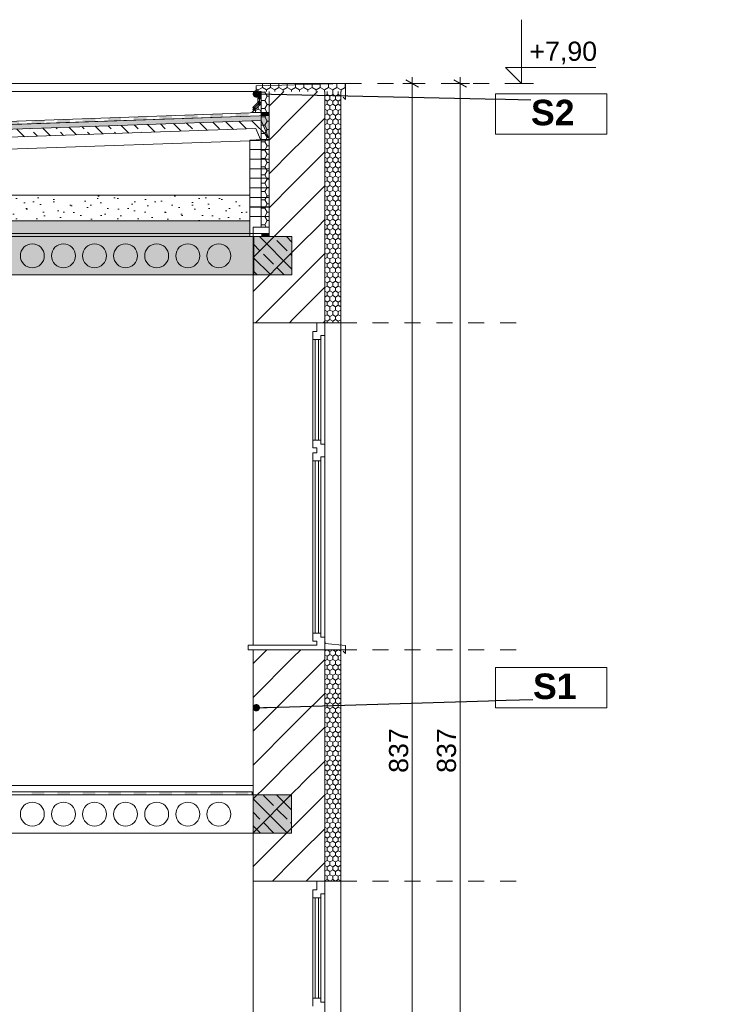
# Model space of a CAD drawing. Header units: centimetres. Extents: x 5703 to 19022, y -2164 to 612.
# Tile 26 of 49: x 15975 to 16421, y -849 to -231. Entities that reach past the tile are written whole.
import ezdxf

# ---------------------------------------------------------------- set-up
doc = ezdxf.new("R2010")
doc.units = ezdxf.units.CM
doc.header["$MEASUREMENT"] = 0
doc.set_wipeout_variables(frame=1)
doc.linetypes.add('Dashed-002', pattern=[20, 10, -10])
for name, color, linetype in [('810-Ogólne', 7, 'Continuous'), ('830-Teksty Etykiety', 7, 'Continuous'), ('____PRZEKRÓJ_KRESKI', 7, 'Continuous'), ('MF_KRESKOWANIE', 7, 'Continuous'), ('MF_OKNA', 7, 'Continuous'), ('MF_SCIANY_KONSTR', 7, 'Continuous'), ('MF_SCIANY_KONSTR istn.', 7, 'Continuous'), ('MF_WIDOK', 7, 'Continuous'), ('MF_WYM_DUŻE', 7, 'Continuous'), ('MF_WYMIAR zagospodarowanie', 7, 'Continuous')]:
    doc.layers.add(name, color=color, linetype=linetype)
doc.styles.add('GENERATED_STYLE_3', font='arial.ttf')
doc.styles.add('GENERATED_STYLE_5', font='arialbd.ttf')
doc.dimstyles.new('GENERATED_STYLE__1', dxfattribs={"dimtxt": 12, "dimasz": 6.08, "dimexe": 0.18, "dimexo": 0.0625, "dimgap": 0.09, "dimtad": 1, "dimdec": 0, "dimzin": 0, "dimdsep": 46, "dimtxsty": 'GENERATED_STYLE_3', "dimblk": 'ARROWHEAD_2', "dimblk1": 'ARROWHEAD_2', "dimblk2": 'ARROWHEAD_2', "dimcen": 0.09, "dimse1": 1, "dimse2": 1, "dimclrd": 7, "dimclre": 7, "dimclrt": 7, "dimadec": 0, "dimazin": 0, "dimtfac": 1, "dimtdec": 4, "dimtmove": 0, "dimatfit": 3, "dimfxl": 1, "dimtolj": 1, "dimtzin": 0, "dimarcsym": 0})
doc.dimstyles.new('GENERATED_STYLE__4', dxfattribs={"dimtxt": 0.18, "dimasz": 9.12, "dimexe": 0.18, "dimexo": 0.0625, "dimgap": 0.09, "dimtad": 0, "dimtih": 1, "dimtoh": 1, "dimdec": 4, "dimzin": 0, "dimdsep": 46, "dimcen": 0.09, "dimadec": 0, "dimazin": 0, "dimtfac": 1, "dimtdec": 4, "dimtmove": 0, "dimatfit": 3, "dimldrblk": 'ARROWHEAD_11', "dimfxl": 1, "dimtolj": 1, "dimtzin": 0, "dimarcsym": 0})
pattern_1 = [(90, (-4821233.9283, -1061.3574), (-3.4641016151, 0), [2, -4]), (90, (-4821235.6604, -1058.3574), (-3.4641016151, 0), [2, -4]), (150, (-4821233.9283, -1059.3574), (1.7320508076, 3), [2, -4]), (150, (-4821237.3924, -1059.3574), (1.7320508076, 3), [2, -4]), (210, (-4821233.9283, -1061.3574), (-1.7320508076, 3), [2, -4]), (210, (-4821237.3924, -1061.3574), (-1.7320508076, 3), [2, -4])]
pattern_2 = [(45, (-4821233.928, -1061.357), (-10.60660172, 10.60660172), [])]
pattern_3 = [(90, (-4821233.9283, -1061.3574), (-5.1961524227, 0), [3, -6]), (90, (-4821236.5264, -1056.8574), (-5.1961524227, 0), [3, -6]), (150, (-4821233.9283, -1058.3574), (2.5980762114, 4.5), [3, -6]), (150, (-4821239.1245, -1058.3574), (2.5980762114, 4.5), [3, -6]), (210, (-4821233.9283, -1061.3574), (-2.5980762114, 4.5), [3, -6]), (210, (-4821239.1245, -1061.3574), (-2.5980762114, 4.5), [3, -6])]
pattern_4 = [(315, (-4821233.928, -1061.357), (8.485281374, 8.485281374), []), (315, (-4821229.686, -1057.115), (8.485281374, 8.485281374), [9, -3])]

# ---------------------------------------------------------------- blocks, each defined once
blk = doc.blocks.new('*D23', base_point=(-4821233.93, -1061.36))
at = {"layer": 'MF_WYM_DUŻE', "color": 7, "linetype": 'Continuous', "lineweight": 13, "transparency": 16777216}
for p, q in [((16256.81, -271.36), (16244.81, -271.36)), ((16250.81, -271.36), (16250.81, -267.45)), ((16250.81, -1108.36), (16250.81, -271.36)), ((16256.81, -1108.36), (16244.81, -1108.36)), ((16250.81, -1112.27), (16250.81, -1108.36))]:
    blk.add_line(p, q, dxfattribs=at)
at = {"layer": 'MF_WYM_DUŻE', "color": 7, "linetype": 'Continuous', "lineweight": 15, "transparency": 16777216}
for p, q in [((16254.81, -273.67), (16246.81, -269.05)), ((16246.81, -1106.05), (16254.81, -1110.67))]:
    blk.add_line(p, q, dxfattribs=at)
at = {"layer": 'MF_WYM_DUŻE', "color": 7, "lineweight": 13, "transparency": 16777216, "insert": (16248.41, -703.52), "char_height": 12, "attachment_point": 7, "rotation": 90, "style": 'GENERATED_STYLE_3'}
blk.add_mtext('\\A1;{\\pql;\\fArial|b0|i0|c238|p38;837}', dxfattribs=at)
blk = doc.blocks.new('ARROWHEAD_2')
at = {"color": 0, "linetype": 'Continuous', "lineweight": 0}
for p, q in [((0, 0), (-1, 0)), ((-0.38, -0.66), (0.38, 0.66))]:
    blk.add_line(p, q, dxfattribs=at)
blk = doc.blocks.new('*D24', base_point=(-4821233.93, -1061.36))
at = {"layer": 'MF_WYM_DUŻE', "color": 7, "linetype": 'Continuous', "lineweight": 13, "transparency": 16777216}
for p, q in [((16226.81, -271.36), (16214.81, -271.36)), ((16220.81, -271.36), (16220.81, -267.45)), ((16220.81, -1108.36), (16220.81, -271.36)), ((16226.81, -1108.36), (16214.81, -1108.36)), ((16220.81, -1112.27), (16220.81, -1108.36))]:
    blk.add_line(p, q, dxfattribs=at)
at = {"layer": 'MF_WYM_DUŻE', "color": 7, "linetype": 'Continuous', "lineweight": 15, "transparency": 16777216}
for p, q in [((16224.81, -273.67), (16216.81, -269.05)), ((16216.81, -1106.05), (16224.81, -1110.67))]:
    blk.add_line(p, q, dxfattribs=at)
at = {"layer": 'MF_WYM_DUŻE', "color": 7, "lineweight": 13, "transparency": 16777216, "insert": (16218.41, -703.52), "char_height": 12, "attachment_point": 7, "rotation": 90, "style": 'GENERATED_STYLE_3'}
blk.add_mtext('\\A1;{\\pql;\\fArial|b0|i0|c238|p38;837}', dxfattribs=at)
blk = doc.blocks.new('*X48', base_point=(-4821233.93, -1061.36))
at = {"layer": '810-Ogólne', "linetype": 'Continuous', "lineweight": 0, "true_color": 0x000000}
for points in [[(15982.1, -367.36), (15990.1, -367.36), (15990.1, -365.36), (15982.1, -365.36)], [(15998.1, -367.36), (16006.1, -367.36), (16006.1, -365.36), (15998.1, -365.36)], [(16014.1, -367.36), (16022.1, -367.36), (16022.1, -365.36), (16014.1, -365.36)], [(16030.1, -367.36), (16038.1, -367.36), (16038.1, -365.36), (16030.1, -365.36)], [(16046.1, -367.36), (16054.1, -367.36), (16054.1, -365.36), (16046.1, -365.36)], [(16062.1, -367.36), (16070.1, -367.36), (16070.1, -365.36), (16062.1, -365.36)], [(16078.1, -367.36), (16086.1, -367.36), (16086.1, -365.36), (16078.1, -365.36)], [(16094.1, -367.36), (16102.1, -367.36), (16102.1, -365.36), (16094.1, -365.36)], [(16110.1, -367.36), (16118.1, -367.36), (16118.1, -365.36), (16110.1, -365.36)], [(16126.1, -365.36), (16126.1, -367.36), (16130.98, -367.36), (16130.98, -365.36)]]:
    blk.add_hatch(color=18, dxfattribs=at).paths.add_polyline_path(points)
blk = doc.blocks.new('*X50', base_point=(-4821233.93, -1061.36))
at = {"layer": '810-Ogólne', "linetype": 'Continuous', "lineweight": 0, "true_color": 0x000000}
for points in [[(16118.1, -289.8), (16110.1, -290.08), (16110.1, -292.08), (16118.1, -291.8)], [(16130.91, -289.35), (16126.1, -289.52), (16126.1, -291.52), (16130.98, -291.35)], [(15942.1, -295.96), (15934.1, -296.24), (15934.1, -298.24), (15942.1, -297.96)], [(15958.1, -295.4), (15950.1, -295.68), (15950.1, -297.68), (15958.1, -297.4)], [(15974.1, -294.84), (15966.1, -295.12), (15966.1, -297.12), (15974.1, -296.84)], [(15990.1, -294.28), (15982.1, -294.56), (15982.1, -296.56), (15990.1, -296.28)], [(16006.1, -293.72), (15998.1, -294), (15998.1, -296), (16006.1, -295.72)], [(16022.1, -293.16), (16014.1, -293.44), (16014.1, -295.44), (16022.1, -295.16)], [(16038.1, -292.6), (16030.1, -292.88), (16030.1, -294.88), (16038.1, -294.6)], [(16046.1, -292.43), (16054.1, -292.43), (16054.1, -292.04), (16046.1, -292.32)], [(16054.1, -292.43), (16046.1, -292.43), (16046.1, -294.32), (16054.1, -294.04)], [(16062.1, -292.43), (16070.1, -292.43), (16070.1, -291.48), (16062.1, -291.76)], [(16070.1, -292.43), (16062.1, -292.43), (16062.1, -293.76), (16070.1, -293.48)], [(16078.1, -292.42), (16086.1, -292.42), (16086.1, -290.92), (16078.1, -291.2)], [(16086.1, -292.42), (16078.1, -292.42), (16078.1, -293.2), (16086.1, -292.92)], [(16094.1, -290.64), (16094.1, -292.42), (16100.38, -292.42), (16102.1, -292.36), (16102.1, -290.36)], [(16094.1, -292.64), (16100.38, -292.42), (16094.1, -292.42)], [(15766.1, -302.12), (15758.1, -302.4), (15758.1, -304.4), (15766.1, -304.12)], [(15782.1, -301.56), (15774.1, -301.84), (15774.1, -303.84), (15782.1, -303.56)], [(15798.1, -301), (15790.1, -301.28), (15790.1, -303.28), (15798.1, -303)], [(15814.1, -300.44), (15806.1, -300.72), (15806.1, -302.72), (15814.1, -302.44)], [(15822.1, -300.43), (15830.1, -300.43), (15830.1, -299.88), (15822.1, -300.16)], [(15830.1, -300.43), (15822.1, -300.43), (15822.1, -302.16), (15830.1, -301.88)], [(15838.1, -300.43), (15846.1, -300.43), (15846.1, -299.32), (15838.1, -299.6)], [(15846.1, -300.43), (15838.1, -300.43), (15838.1, -301.6), (15846.1, -301.32)], [(15854.1, -300.43), (15862.1, -300.43), (15862.1, -298.76), (15854.1, -299.04)], [(15862.1, -300.43), (15854.1, -300.43), (15854.1, -301.04), (15862.1, -300.76)], [(15870.1, -298.48), (15870.1, -300.43), (15871.65, -300.43), (15878.1, -300.2), (15878.1, -298.2)], [(15870.1, -300.48), (15871.65, -300.43), (15870.1, -300.43)], [(15894.1, -297.64), (15886.1, -297.92), (15886.1, -299.92), (15894.1, -299.64)], [(15910.1, -297.08), (15902.1, -297.36), (15902.1, -299.36), (15910.1, -299.08)], [(15926.1, -296.52), (15918.1, -296.8), (15918.1, -298.8), (15926.1, -298.52)], [(15585.69, -308.44), (15582.1, -308.56), (15582.1, -310.56), (15590.1, -310.28), (15590.1, -308.44)], [(15590.1, -308.28), (15585.69, -308.44), (15590.1, -308.44)], [(15598.1, -308.44), (15606.1, -308.44), (15606.1, -307.72), (15598.1, -308)], [(15606.1, -308.44), (15598.1, -308.44), (15598.1, -310), (15606.1, -309.72)], [(15614.1, -308.44), (15622.1, -308.44), (15622.1, -307.16), (15614.1, -307.44)], [(15622.1, -308.44), (15614.1, -308.44), (15614.1, -309.44), (15622.1, -309.16)], [(15630.1, -308.44), (15638.1, -308.44), (15638.1, -306.6), (15630.1, -306.88)], [(15638.1, -308.44), (15630.1, -308.44), (15630.1, -308.88), (15638.1, -308.6)], [(15654.1, -306.04), (15646.1, -306.32), (15646.1, -308.32), (15654.1, -308.04)], [(15670.1, -305.48), (15662.1, -305.76), (15662.1, -307.76), (15670.1, -307.48)], [(15686.1, -304.92), (15678.1, -305.2), (15678.1, -307.2), (15686.1, -306.92)], [(15702.1, -304.36), (15694.1, -304.64), (15694.1, -306.64), (15702.1, -306.36)], [(15718.1, -303.8), (15710.1, -304.08), (15710.1, -306.08), (15718.1, -305.8)], [(15734.1, -303.24), (15726.1, -303.52), (15726.1, -305.52), (15734.1, -305.24)], [(15750.1, -302.68), (15742.1, -302.96), (15742.1, -304.96), (15750.1, -304.68)], [(15406.1, -316.44), (15414.1, -316.44), (15414.1, -314.44), (15406.1, -314.72)], [(15430.1, -313.88), (15422.1, -314.16), (15422.1, -316.16), (15430.1, -315.88)], [(15446.1, -313.32), (15438.1, -313.6), (15438.1, -315.6), (15446.1, -315.32)], [(15462.1, -312.76), (15454.1, -313.04), (15454.1, -315.04), (15462.1, -314.76)], [(15478.1, -312.2), (15470.1, -312.48), (15470.1, -314.48), (15478.1, -314.2)], [(15494.1, -311.64), (15486.1, -311.92), (15486.1, -313.92), (15494.1, -313.64)], [(15510.1, -311.08), (15502.1, -311.36), (15502.1, -313.36), (15510.1, -313.08)], [(15526.1, -310.52), (15518.1, -310.8), (15518.1, -312.8), (15526.1, -312.52)], [(15542.1, -309.96), (15534.1, -310.24), (15534.1, -312.24), (15542.1, -311.96)], [(15558.1, -309.4), (15550.1, -309.68), (15550.1, -311.68), (15558.1, -311.4)], [(15574.1, -308.84), (15566.1, -309.12), (15566.1, -311.12), (15574.1, -310.84)], [(15238.1, -320.6), (15230.1, -320.88), (15230.1, -322.88), (15238.1, -322.6)], [(15254.1, -320.04), (15246.1, -320.32), (15246.1, -322.32), (15254.1, -322.04)], [(15270.1, -319.48), (15262.1, -319.76), (15262.1, -321.76), (15270.1, -321.48)], [(15286.1, -318.92), (15278.1, -319.2), (15278.1, -321.2), (15286.1, -320.92)], [(15302.1, -318.36), (15294.1, -318.64), (15294.1, -320.64), (15302.1, -320.36)], [(15318.1, -317.8), (15310.1, -318.08), (15310.1, -320.08), (15318.1, -319.8)], [(15334.1, -317.24), (15326.1, -317.52), (15326.1, -319.52), (15334.1, -319.24)], [(15350.1, -316.68), (15342.1, -316.96), (15342.1, -318.96), (15350.1, -318.68)], [(15358.1, -316.44), (15366.1, -316.44), (15366.1, -316.12), (15358.1, -316.4)], [(15366.1, -316.44), (15358.1, -316.44), (15358.1, -318.4), (15366.1, -318.12)], [(15374.1, -316.44), (15382.1, -316.44), (15382.1, -315.56), (15374.1, -315.84)], [(15382.1, -316.44), (15374.1, -316.44), (15374.1, -317.84), (15382.1, -317.56)], [(15390.1, -316.44), (15398.1, -316.44), (15398.1, -315), (15390.1, -315.28)], [(15398.1, -316.44), (15390.1, -316.44), (15390.1, -317.28), (15398.1, -317)], [(15414.1, -316.44), (15406.1, -316.44), (15406.1, -316.72), (15414.1, -316.44)], [(15062.1, -326.76), (15054.1, -327.04), (15054.1, -329.04), (15062.1, -328.76)], [(15078.1, -326.2), (15070.1, -326.48), (15070.1, -328.48), (15078.1, -328.2)], [(15094.1, -325.64), (15086.1, -325.92), (15086.1, -327.92), (15094.1, -327.64)], [(15110.1, -325.08), (15102.1, -325.36), (15102.1, -327.36), (15110.1, -327.08)], [(15126.1, -324.52), (15118.1, -324.8), (15118.1, -326.8), (15126.1, -326.52)], [(15134.1, -324.45), (15142.1, -324.45), (15142.1, -323.96), (15134.1, -324.24)], [(15142.1, -324.45), (15134.1, -324.45), (15134.1, -326.24), (15142.1, -325.96)], [(15150.1, -324.45), (15158.1, -324.45), (15158.1, -323.4), (15150.1, -323.68)], [(15158.1, -324.45), (15150.1, -324.45), (15150.1, -325.68), (15158.1, -325.4)], [(15166.1, -324.45), (15174.1, -324.45), (15174.1, -322.84), (15166.1, -323.12)], [(15174.1, -324.45), (15166.1, -324.45), (15166.1, -325.12), (15174.1, -324.84)], [(15182.1, -322.56), (15182.1, -324.45), (15185.44, -324.45), (15190.1, -324.28), (15190.1, -322.28)], [(15182.1, -324.56), (15185.44, -324.45), (15182.1, -324.45)], [(15206.1, -321.72), (15198.1, -322), (15198.1, -324), (15206.1, -323.72)], [(15222.1, -321.16), (15214.1, -321.44), (15214.1, -323.44), (15222.1, -323.16)], [(14998.1, -329), (14990.1, -329.28), (14990.1, -331.28), (14998.1, -331)], [(15014.1, -328.44), (15006.1, -328.72), (15006.1, -330.72), (15014.1, -330.44)], [(15030.1, -327.88), (15022.1, -328.16), (15022.1, -330.16), (15030.1, -329.88)], [(15046.1, -327.32), (15038.1, -327.6), (15038.1, -329.6), (15046.1, -329.32)]]:
    blk.add_hatch(color=18, dxfattribs=at).paths.add_polyline_path(points)
blk = doc.blocks.new('*X54', base_point=(-4821233.93, -1061.36))
at = {"layer": '810-Ogólne', "linetype": 'Continuous', "lineweight": 0, "true_color": 0x000000}
for points in [[(15982.08, -715.36), (15982.08, -716.43), (15990.08, -716.43), (15990.08, -715.36)], [(15998.08, -715.36), (15998.08, -716.43), (16006.08, -716.43), (16006.08, -715.36)], [(16014.08, -715.36), (16014.08, -716.43), (16022.08, -716.43), (16022.08, -715.36)], [(16030.08, -715.36), (16030.08, -716.43), (16038.08, -716.43), (16038.08, -715.36)], [(16046.08, -715.36), (16046.08, -716.43), (16054.08, -716.43), (16054.08, -715.36)], [(16062.08, -715.36), (16062.08, -716.43), (16070.08, -716.43), (16070.08, -715.36)], [(16078.08, -715.36), (16078.08, -716.42), (16086.08, -716.42), (16086.08, -715.36)], [(16094.08, -715.36), (16094.08, -716.42), (16102.08, -716.42), (16102.08, -715.36)], [(16110.08, -715.36), (16110.08, -716.42), (16118.08, -716.42), (16118.08, -715.36)], [(15990.08, -716.43), (15982.08, -716.43), (15982.08, -717.36), (15990.08, -717.36)], [(16006.08, -716.43), (15998.08, -716.43), (15998.08, -717.36), (16006.08, -717.36)], [(16022.08, -716.43), (16014.08, -716.43), (16014.08, -717.36), (16022.08, -717.36)], [(16038.08, -716.43), (16030.08, -716.43), (16030.08, -717.36), (16038.08, -717.36)], [(16054.08, -716.43), (16046.08, -716.43), (16046.08, -717.36), (16054.08, -717.36)], [(16070.08, -716.43), (16062.08, -716.43), (16062.08, -717.36), (16070.08, -717.36)], [(16086.08, -716.42), (16078.08, -716.42), (16078.08, -717.36), (16086.08, -717.36)], [(16102.08, -716.42), (16094.08, -716.42), (16094.08, -717.36), (16102.08, -717.36)], [(16118.08, -716.42), (16110.08, -716.42), (16110.08, -717.36), (16118.08, -717.36)]]:
    blk.add_hatch(color=18, dxfattribs=at).paths.add_polyline_path(points)
blk = doc.blocks.new('*X63', base_point=(-4821233.93, -1061.36))
at = {"layer": '810-Ogólne', "linetype": 'Continuous', "lineweight": 13}
for points in [[(16124.98, -276.36), (16124.98, -276.36), (16124.98, -281.18), (16124.98, -281.18)], [(16124.98, -276.36), (16124.98, -281.18), (16125.98, -281.18), (16125.98, -276.36)]]:
    blk.add_hatch(color=5, dxfattribs=at).paths.add_polyline_path(points)
blk = doc.blocks.new('*X64', base_point=(-4821233.93, -1061.36))
at = {"layer": '810-Ogólne', "linetype": 'Continuous', "lineweight": 13}
for points in [[(16120.88, -287.67), (16120.88, -287.68), (16122.19, -286.36), (16122.19, -286.36)], [(16122.19, -286.36), (16120.88, -287.68), (16121.54, -288.34), (16122.84, -287.01)]]:
    blk.add_hatch(color=5, dxfattribs=at).paths.add_polyline_path(points)
blk = doc.blocks.new('*X65', base_point=(-4821233.93, -1061.36))
at = {"layer": '810-Ogólne', "linetype": 'Continuous', "lineweight": 13}
for points in [[(16123.98, -277.64), (16123.98, -277.64), (16123.98, -281.18), (16123.98, -281.18)], [(16123.98, -277.64), (16123.98, -281.18), (16124.98, -281.18), (16124.98, -277.64)]]:
    blk.add_hatch(color=5, dxfattribs=at).paths.add_polyline_path(points)
blk = doc.blocks.new('*X66', base_point=(-4821233.93, -1061.36))
at = {"layer": '810-Ogólne', "linetype": 'Continuous', "lineweight": 13}
for points in [[(16120.85, -286.38), (16120.86, -286.38), (16121.55, -285.71), (16121.54, -285.7)], [(16121.55, -285.71), (16120.86, -286.38), (16121.51, -287.04), (16122.19, -286.36)]]:
    blk.add_hatch(color=5, dxfattribs=at).paths.add_polyline_path(points)
blk = doc.blocks.new('ARROWHEAD_11')
at = {"color": 0, "linetype": 'Continuous', "lineweight": 0}
blk.add_line((0, 0), (-1, 0), dxfattribs=at)
at = {"color": 0, "linetype": 'Continuous', "lineweight": 0, "const_width": 0.25, "flags": 128}
blk.add_lwpolyline([(-0.125, 0, 1), (0.125, 0, 1)], format="xyb", close=True, dxfattribs=at)

msp = doc.modelspace()

# ---------------------------------------------------------------- hatches: boundary and pattern name
at = {"layer": '810-Ogólne', "linetype": 'Continuous', "lineweight": 13}
h = msp.add_hatch(dxfattribs=at)
h.set_pattern_fill('CUT_STONE_0002', color=5, style=0, pattern_type=2)
h.set_pattern_definition([(45, (-4821233.928, -1041.357), (-6.36396103, 6.36396103), [0, -6, 0, -9]), (110, (-4821213.928, -1041.357), (8.457233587, 3.07818129), [0, -4.4, 0, -7.6])])
h.paths.add_polyline_path([(15791.45, -341.36), (15791.45, -357.36), (16118.98, -357.36), (16118.98, -341.36)])
at = {"layer": '____PRZEKRÓJ_KRESKI', "linetype": 'Continuous', "lineweight": 13}
h = msp.add_hatch(dxfattribs=at)
h.set_pattern_fill('HEXAGONAL_0002', color=5, style=0, pattern_type=2)
h.set_pattern_definition(pattern_3)
h.paths.add_polyline_path([(16178.98, -276.36), (16178.98, -271.36), (16122.98, -271.36), (16122.98, -276.36)])
h = msp.add_hatch(dxfattribs=at)
h.set_pattern_fill('HEXAGONAL_0002', color=5, style=0, pattern_type=2)
h.set_pattern_definition([(1e-14, (-5564261.6196, -1061.3574), (0, 5.1961524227), [3, -6]), (1e-14, (-5564257.1196, -1058.7594), (0, 5.1961524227), [3, -6]), (60, (-5564258.6196, -1061.3574), (-4.5, 2.5980762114), [3, -6]), (60, (-5564258.6196, -1056.1613), (-4.5, 2.5980762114), [3, -6]), (120, (-5564261.6196, -1061.3574), (4.5, 2.5980762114), [3, -6]), (120, (-5564261.6196, -1056.1613), (4.5, 2.5980762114), [3, -6])])
h.paths.add_polyline_path([(16125.98, -276.36), (16125.98, -361.36), (16130.98, -361.36), (16130.98, -276.36)])
h = msp.add_hatch(dxfattribs=at)
h.set_pattern_fill('BLOCZKI_CERAMICZNE_0002', style=0, pattern_type=2)
h.set_pattern_definition(pattern_2)
h.paths.add_polyline_path([(16130.98, -361.36), (16145.98, -361.36), (16145.98, -276.36), (16130.98, -276.36)])
h = msp.add_hatch(dxfattribs=at)
h.set_pattern_fill('BLOCZKI_CERAMICZNE_0002', style=0, pattern_type=2)
h.set_pattern_definition(pattern_2)
h.paths.add_polyline_path([(16145.98, -361.36), (16150.98, -361.36), (16150.98, -276.36), (16145.98, -276.36)])
h = msp.add_hatch(dxfattribs=at)
h.set_pattern_fill('BLOCZKI_CERAMICZNE_0002', style=0, pattern_type=2)
h.set_pattern_definition(pattern_2)
h.paths.add_polyline_path([(16150.98, -361.36), (16165.98, -361.36), (16165.98, -276.36), (16150.98, -276.36)])
h = msp.add_hatch(dxfattribs=at)
h.set_pattern_fill('STYROPIAN_0002', style=0, pattern_type=2)
h.set_pattern_definition(pattern_1)
h.paths.add_polyline_path([(16165.98, -361.36), (16175.98, -361.36), (16175.98, -276.36), (16165.98, -276.36)])
h = msp.add_hatch(dxfattribs=at)
h.set_pattern_fill('BLOCZKI_CERAMICZNE_0002', style=0, pattern_type=2)
h.set_pattern_definition(pattern_2)
h.paths.add_polyline_path([(16120.98, -361.36), (16120.98, -421.36), (16145.98, -421.36), (16145.98, -361.36)])
h = msp.add_hatch(dxfattribs=at)
h.set_pattern_fill('BLOCZKI_CERAMICZNE_0002', style=0, pattern_type=2)
h.set_pattern_definition(pattern_2)
h.paths.add_polyline_path([(16145.98, -421.36), (16150.98, -421.36), (16150.98, -361.36), (16145.98, -361.36)])
h = msp.add_hatch(dxfattribs=at)
h.set_pattern_fill('BLOCZKI_CERAMICZNE_0002', style=0, pattern_type=2)
h.set_pattern_definition(pattern_2)
h.paths.add_polyline_path([(16150.98, -421.36), (16165.98, -421.36), (16165.98, -361.36), (16150.98, -361.36)])
h = msp.add_hatch(dxfattribs=at)
h.set_pattern_fill('STYROPIAN_0002', style=0, pattern_type=2)
h.set_pattern_definition(pattern_1)
h.paths.add_polyline_path([(16165.98, -421.36), (16175.98, -421.36), (16175.98, -361.36), (16165.98, -361.36)])
h = msp.add_hatch(dxfattribs=at)
h.set_pattern_fill('BLOCZKI_CERAMICZNE_0002', style=0, pattern_type=2)
h.set_pattern_definition(pattern_2)
h.paths.add_polyline_path([(16120.98, -711.36), (16145.98, -711.36), (16145.98, -626.36), (16120.98, -626.36)])
h = msp.add_hatch(dxfattribs=at)
h.set_pattern_fill('BLOCZKI_CERAMICZNE_0002', style=0, pattern_type=2)
h.set_pattern_definition(pattern_2)
h.paths.add_polyline_path([(16145.98, -711.36), (16150.98, -711.36), (16150.98, -626.36), (16145.98, -626.36)])
h = msp.add_hatch(dxfattribs=at)
h.set_pattern_fill('BLOCZKI_CERAMICZNE_0002', style=0, pattern_type=2)
h.set_pattern_definition(pattern_2)
h.paths.add_polyline_path([(16150.98, -711.36), (16165.98, -711.36), (16165.98, -626.36), (16150.98, -626.36)])
h = msp.add_hatch(dxfattribs=at)
h.set_pattern_fill('STYROPIAN_0002', style=0, pattern_type=2)
h.set_pattern_definition(pattern_1)
h.paths.add_polyline_path([(16165.98, -711.36), (16175.98, -711.36), (16175.98, -626.36), (16165.98, -626.36)])
h = msp.add_hatch(dxfattribs=at)
h.set_pattern_fill('BLOCZKI_CERAMICZNE_0002', style=0, pattern_type=2)
h.set_pattern_definition(pattern_2)
h.paths.add_polyline_path([(16120.98, -711.36), (16120.98, -771.36), (16145.98, -771.36), (16145.98, -711.36)])
h = msp.add_hatch(dxfattribs=at)
h.set_pattern_fill('BLOCZKI_CERAMICZNE_0002', style=0, pattern_type=2)
h.set_pattern_definition(pattern_2)
h.paths.add_polyline_path([(16145.98, -771.36), (16150.98, -771.36), (16150.98, -711.36), (16145.98, -711.36)])
h = msp.add_hatch(dxfattribs=at)
h.set_pattern_fill('BLOCZKI_CERAMICZNE_0002', style=0, pattern_type=2)
h.set_pattern_definition(pattern_2)
h.paths.add_polyline_path([(16150.98, -771.36), (16165.98, -771.36), (16165.98, -711.36), (16150.98, -711.36)])
h = msp.add_hatch(dxfattribs=at)
h.set_pattern_fill('STYROPIAN_0002', style=0, pattern_type=2)
h.set_pattern_definition(pattern_1)
h.paths.add_polyline_path([(16165.98, -771.36), (16175.98, -771.36), (16175.98, -711.36), (16165.98, -711.36)])
at = {"layer": 'MF_KRESKOWANIE', "linetype": 'Continuous', "lineweight": 13}
h = msp.add_hatch(dxfattribs=at)
h.set_pattern_fill('BETON_0002', style=0, pattern_type=2)
h.set_pattern_definition([(45, (-4821233.928, -1061.357), (-7.071067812, 7.071067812), [7.5, -2.5]), (45, (-4821233.928, -1054.286), (-7.071067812, 7.071067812), [7.5, -2.5])])
h.paths.add_polyline_path([(16130.98, -306.36), (16130.98, -291.35), (14984.76, -331.46), (14984.53, -346.48), (14998.1, -346.01), (15001.88, -333.87), (15437.97, -318.6), (15443.96, -330.4), (15449.11, -318.21), (15780.35, -306.62), (15785.35, -318.45), (15790.5, -306.27), (16125.98, -294.52)])
h = msp.add_hatch(dxfattribs=at)
h.set_pattern_fill('BETON_ZBROJONY_0002', style=0, pattern_type=2)
h.set_pattern_definition(pattern_4)
h.paths.add_polyline_path([(16130.97, -306.36), (16125.97, -294.53), (15790.5, -306.27), (15785.35, -318.45), (15790.86, -318.26), (15793.86, -311.15), (16122.71, -299.64), (16125.63, -306.55)])
h = msp.add_hatch(dxfattribs=at)
h.set_pattern_fill('PLANK_FLOOR_PIONOWO_0002', style=0, pattern_type=2)
h.set_pattern_definition([(90, (-4821233.928, -1061.357), (-25, 0), [])])
h.paths.add_polyline_path([(16130.98, -367.36), (16118.98, -367.36), (16118.98, -306.78), (16130.98, -306.36)])
h = msp.add_hatch(dxfattribs=at)
h.set_pattern_fill('HEXAGONAL_0002', style=0, pattern_type=2)
h.set_pattern_definition(pattern_3)
h.paths.add_polyline_path([(15791.45, -367.36), (15791.45, -357.36), (16118.98, -357.36), (16118.98, -367.36)])
at = {"layer": 'MF_KRESKOWANIE', "linetype": 'Continuous', "lineweight": 0, "true_color": 0x000000}
msp.add_hatch(color=18, dxfattribs=at).paths.add_polyline_path([(14351.98, -367.36), (16120.98, -367.36), (16120.98, -391.36), (14351.98, -391.36)])
at = {"layer": 'MF_KRESKOWANIE', "linetype": 'Continuous', "lineweight": 13}
h = msp.add_hatch(dxfattribs=at)
h.set_pattern_fill('BETON_ZBROJONY_0002', style=0, pattern_type=2)
h.set_pattern_definition(pattern_4)
h.paths.add_polyline_path([(16145.35, -367.36), (16120.98, -367.36), (16120.98, -391.36), (16145.35, -391.36)])
at = {"layer": 'MF_KRESKOWANIE', "linetype": 'Continuous', "lineweight": 5, "true_color": 0xbcbcbc}
for points in [[(16145.35, -391.36), (16121.35, -391.36), (16121.35, -367.36), (16145.35, -367.36)], [(16144.98, -741.36), (16120.98, -741.36), (16120.98, -717.36), (16144.98, -717.36)]]:
    msp.add_hatch(color=9, dxfattribs=at).paths.add_polyline_path(points)
at = {"layer": 'MF_KRESKOWANIE', "linetype": 'Continuous', "lineweight": 13}
h = msp.add_hatch(dxfattribs=at)
h.set_pattern_fill('BETON_ZBROJONY_0002', style=0, pattern_type=2)
h.set_pattern_definition(pattern_4)
h.paths.add_polyline_path([(16144.98, -717.36), (16120.98, -717.36), (16120.98, -741.36), (16144.98, -741.36)])
at = {"layer": 'MF_WYMIAR zagospodarowanie', "linetype": 'Continuous', "lineweight": 13}
h = msp.add_hatch(dxfattribs=at)
h.set_pattern_fill('STYROPIAN_0002', color=5, style=0, pattern_type=2)
h.set_pattern_definition(pattern_1)
h.paths.add_polyline_path([(16120.27, -289.64), (16125.98, -289.53), (16125.98, -283.82)])

# ---------------------------------------------------------------- linework, layer by layer
at = {"layer": '810-Ogólne', "color": 5, "linetype": 'Continuous', "lineweight": 13}
for p, q in [((16123.98, -277.64), (16124.98, -277.64)), ((16123.98, -283.43), (16123.98, -277.64)), ((16124.98, -276.36), (16125.98, -276.36)), ((16124.98, -284.78), (16124.98, -276.36)), ((16124.98, -277.64), (16124.98, -283.43)), ((16125.98, -276.36), (16125.98, -284.78)), ((16120.85, -286.38), (16124.77, -282.52)), ((16120.88, -287.67), (16125.39, -283.15)), ((16125.35, -283.19), (16121.51, -287.04)), ((16125.98, -283.82), (16121.54, -288.34)), ((16124.98, -283.43), (16123.98, -283.43)), ((16124.77, -282.52), (16125.35, -283.19)), ((16125.39, -283.15), (16125.98, -283.82)), ((16121.51, -287.04), (16120.85, -286.38)), ((16121.54, -288.34), (16120.88, -287.67)), ((16125.98, -284.78), (16124.98, -284.78))]:
    msp.add_line(p, q, dxfattribs=at)
at = {"layer": '810-Ogólne', "color": 7, "linetype": 'Continuous', "lineweight": 13}
for p, q in [((14984.76, -329.47), (16130.91, -289.35)), ((16130.91, -289.35), (16130.98, -291.35)), ((16130.98, -291.35), (14984.83, -331.47)), ((16130.98, -365.36), (14341.98, -365.36)), ((14341.98, -367.36), (16130.98, -367.36)), ((16130.98, -367.36), (16130.98, -365.36)), ((16120.42, -715.36), (14351.98, -715.36)), ((16120.42, -717.36), (16120.42, -715.36)), ((14351.98, -717.36), (16120.42, -717.36))]:
    msp.add_line(p, q, dxfattribs=at)
at = {"layer": '810-Ogólne', "color": 5, "linetype": 'Continuous', "lineweight": 13, "flags": 128}
msp.add_lwpolyline([(15791.45, -341.36), (15791.45, -357.36), (16118.98, -357.36), (16118.98, -341.36)], close=True, dxfattribs=at)
at = {"layer": '____PRZEKRÓJ_KRESKI', "color": 7, "linetype": 'Continuous', "lineweight": 13}
for p, q in [((15822.98, -271.36), (16122.98, -271.36)), ((16122.98, -271.36), (16178.98, -271.36)), ((16178.98, -276.36), (16178.98, -271.36)), ((15822.98, -276.36), (16122.98, -276.36)), ((16125.98, -361.36), (16125.98, -276.36)), ((16130.98, -361.36), (16130.98, -276.36)), ((16130.98, -361.36), (16130.98, -276.36)), ((16165.98, -361.36), (16165.98, -276.36)), ((16165.98, -361.36), (16165.98, -276.36)), ((16175.98, -361.36), (16175.98, -276.36)), ((16120.98, -421.36), (16120.98, -361.36)), ((16120.98, -361.36), (16130.98, -361.36)), ((16165.98, -421.36), (16165.98, -361.36)), ((16165.98, -421.36), (16165.98, -361.36)), ((16175.98, -421.36), (16175.98, -361.36)), ((16120.98, -421.36), (16145.98, -421.36)), ((16120.98, -623.36), (16120.98, -421.36)), ((16145.98, -421.36), (16150.98, -421.36)), ((16150.98, -421.36), (16165.98, -421.36)), ((16160.98, -421.36), (16165.98, -421.36)), ((16160.98, -426.86), (16160.98, -421.36)), ((16165.98, -421.36), (16175.98, -421.36)), ((16165.98, -429.36), (16165.98, -421.36)), ((16175.98, -421.36), (16175.98, -626.36)), ((16158.48, -426.86), (16160.98, -426.86)), ((16158.48, -431.86), (16158.48, -426.86)), ((16158.48, -431.86), (16158.48, -485.92)), ((16158.48, -431.86), (16163.48, -431.86)), ((16159.98, -494.86), (16159.98, -431.86)), ((16161.98, -431.86), (16161.98, -494.86)), ((16163.48, -429.36), (16165.98, -429.36)), ((16163.48, -431.86), (16163.48, -429.36)), ((16163.48, -431.86), (16163.48, -485.92)), ((16165.98, -429.36), (16165.98, -497.36)), ((16158.48, -489.44), (16158.48, -485.92)), ((16163.48, -489.44), (16163.48, -485.92)), ((16158.48, -489.44), (16158.48, -494.86)), ((16163.48, -489.44), (16163.48, -494.86)), ((16158.48, -494.86), (16163.48, -494.86)), ((16158.48, -499.86), (16158.48, -494.86)), ((16158.48, -499.86), (16160.98, -499.86)), ((16160.98, -502.86), (16160.98, -499.86)), ((16163.48, -497.36), (16163.48, -494.86)), ((16163.48, -497.36), (16165.98, -497.36)), ((16165.98, -505.36), (16165.98, -497.36)), ((16158.48, -502.86), (16160.98, -502.86)), ((16158.48, -507.86), (16158.48, -502.86)), ((16163.48, -505.36), (16165.98, -505.36)), ((16163.48, -507.86), (16163.48, -505.36)), ((16165.98, -505.36), (16165.98, -618.36)), ((16158.48, -507.86), (16158.48, -601.79)), ((16158.48, -507.86), (16163.48, -507.86)), ((16159.98, -615.86), (16159.98, -507.86)), ((16161.98, -507.86), (16161.98, -615.86)), ((16163.48, -507.86), (16163.48, -601.79)), ((16158.48, -609.06), (16158.48, -601.79)), ((16163.48, -609.06), (16163.48, -601.79)), ((16158.48, -609.06), (16158.48, -615.86)), ((16163.48, -609.06), (16163.48, -615.86)), ((16158.48, -615.86), (16163.48, -615.86)), ((16158.48, -620.86), (16158.48, -615.86)), ((16163.48, -618.36), (16163.48, -615.86)), ((16117.98, -623.36), (16160.98, -623.36)), ((16117.98, -626.36), (16117.98, -623.36)), ((16158.48, -620.86), (16160.98, -620.86)), ((16160.98, -623.36), (16160.98, -620.86)), ((16163.48, -618.36), (16165.98, -618.36)), ((16165.98, -626.36), (16165.98, -618.36)), ((16166.08, -621.36), (16166.08, -622.36)), ((16166.08, -622.36), (16178.98, -623.66)), ((16117.98, -626.36), (16160.98, -626.36)), ((16120.98, -626.36), (16145.98, -626.36)), ((16120.98, -711.36), (16120.98, -626.36)), ((16145.98, -626.36), (16150.98, -626.36)), ((16150.98, -626.36), (16165.98, -626.36)), ((16160.98, -626.36), (16165.98, -626.36)), ((16165.98, -626.36), (16175.98, -626.36)), ((16165.98, -711.36), (16165.98, -626.36)), ((16165.98, -711.36), (16165.98, -626.36)), ((16175.98, -711.36), (16175.98, -626.36)), ((16178.98, -628.66), (16177.48, -627.16)), ((16178.98, -623.66), (16178.98, -628.66)), ((16120.98, -771.36), (16120.98, -711.36)), ((16165.98, -771.36), (16165.98, -711.36)), ((16165.98, -771.36), (16165.98, -711.36)), ((16175.98, -771.36), (16175.98, -711.36)), ((16120.98, -771.36), (16145.98, -771.36)), ((16120.98, -973.36), (16120.98, -771.36)), ((16145.98, -771.36), (16150.98, -771.36)), ((16150.98, -771.36), (16165.98, -771.36)), ((16160.98, -771.36), (16165.98, -771.36)), ((16160.98, -776.86), (16160.98, -771.36)), ((16165.98, -771.36), (16175.98, -771.36)), ((16165.98, -779.36), (16165.98, -771.36)), ((16175.98, -771.36), (16175.98, -976.36)), ((16158.48, -776.86), (16160.98, -776.86)), ((16158.48, -781.86), (16158.48, -776.86)), ((16158.48, -781.86), (16158.48, -835.92)), ((16158.48, -781.86), (16163.48, -781.86)), ((16159.98, -844.86), (16159.98, -781.86)), ((16161.98, -781.86), (16161.98, -844.86)), ((16163.48, -781.86), (16163.48, -779.36)), ((16163.48, -779.36), (16165.98, -779.36)), ((16163.48, -781.86), (16163.48, -835.92)), ((16165.98, -779.36), (16165.98, -847.36)), ((16158.48, -839.44), (16158.48, -835.92)), ((16158.48, -839.44), (16158.48, -844.86)), ((16163.48, -839.44), (16163.48, -835.92)), ((16163.48, -839.44), (16163.48, -844.86)), ((16158.48, -844.86), (16163.48, -844.86)), ((16158.48, -849.86), (16158.48, -844.86)), ((16163.48, -847.36), (16163.48, -844.86)), ((16163.48, -847.36), (16165.98, -847.36)), ((16165.98, -855.36), (16165.98, -847.36))]:
    msp.add_line(p, q, dxfattribs=at)
at = {"layer": '____PRZEKRÓJ_KRESKI', "color": 7, "linetype": 'Dashed-002', "lineweight": 13}
for p, q in [((16178.98, -271.36), (16289.34, -271.36)), ((16175.98, -421.36), (16289.34, -421.36)), ((16175.98, -626.36), (16289.34, -626.36)), ((16175.98, -771.36), (16289.34, -771.36))]:
    msp.add_line(p, q, dxfattribs=at)
at = {"layer": '____PRZEKRÓJ_KRESKI', "color": 251, "linetype": 'Continuous', "lineweight": 13, "true_color": 0x6a6a6a}
for p, q in [((16120.98, -391.36), (16120.98, -361.36)), ((16120.98, -741.36), (16120.98, -711.36))]:
    msp.add_line(p, q, dxfattribs=at)
at = {"layer": '____PRZEKRÓJ_KRESKI', "color": 5, "linetype": 'Continuous', "lineweight": 13}
msp.add_line((16125.98, -361.36), (16130.98, -361.36), dxfattribs=at)
at = {"layer": 'MF_KRESKOWANIE', "color": 7, "linetype": 'Continuous', "lineweight": 13, "flags": 128}
for points in [[(16130.98, -306.36), (16130.98, -291.35), (14984.76, -331.46), (14984.53, -346.48), (14998.1, -346.01), (15001.88, -333.87), (15437.97, -318.6), (15443.96, -330.4), (15449.11, -318.21), (15780.35, -306.62), (15785.35, -318.45), (15790.5, -306.27), (16125.98, -294.52)], [(16130.97, -306.36), (16125.97, -294.53), (15790.5, -306.27), (15785.35, -318.45), (15790.86, -318.26), (15793.86, -311.15), (16122.71, -299.64), (16125.63, -306.55)], [(16130.98, -367.36), (16118.98, -367.36), (16118.98, -306.78), (16130.98, -306.36)], [(15791.45, -367.36), (15791.45, -357.36), (16118.98, -357.36), (16118.98, -367.36)], [(14351.98, -367.36), (16120.98, -367.36), (16120.98, -391.36), (14351.98, -391.36)], [(16145.35, -367.36), (16120.98, -367.36), (16120.98, -391.36), (16145.35, -391.36)], [(16145.35, -391.36), (16121.35, -391.36), (16121.35, -367.36), (16145.35, -367.36)], [(14351.98, -711.36), (16120.98, -711.36), (16120.98, -741.36), (14351.98, -741.36)], [(16144.98, -741.36), (16120.98, -741.36), (16120.98, -717.36), (16144.98, -717.36)], [(16144.98, -717.36), (16120.98, -717.36), (16120.98, -741.36), (16144.98, -741.36)]]:
    msp.add_lwpolyline(points, close=True, dxfattribs=at)
at = {"layer": 'MF_OKNA', "color": 7, "linetype": 'Continuous', "lineweight": 13}
for p, q in [((15008.53, -345.64), (16130.98, -306.78)), ((16130.98, -315.64), (16130.98, -353.76))]:
    msp.add_line(p, q, dxfattribs=at)
at = {"layer": 'MF_SCIANY_KONSTR', "color": 7, "linetype": 'Continuous', "lineweight": 13}
msp.add_line((14351.98, -367.36), (16120.98, -367.36), dxfattribs=at)
at = {"layer": 'MF_SCIANY_KONSTR', "color": 251, "linetype": 'Continuous', "lineweight": 13, "true_color": 0x6a6a6a}
msp.add_line((14351.42, -717.36), (16121.35, -717.36), dxfattribs=at)
at = {"layer": 'MF_SCIANY_KONSTR istn.', "color": 5, "linetype": 'Continuous', "lineweight": 15}
for p, q in [((16178.98, -271.36), (16122.98, -272.89)), ((16178.98, -271.36), (16178.98, -281.36)), ((16122.98, -272.89), (16122.98, -277.89)), ((16122.98, -277.89), (16124.39, -276.48)), ((16178.98, -281.36), (16177.56, -279.94))]:
    msp.add_line(p, q, dxfattribs=at)
at = {"layer": 'MF_WIDOK', "color": 7, "linetype": 'Continuous', "lineweight": 13}
for p, q in [((16130.98, -306.78), (16118.98, -306.78)), ((16130.98, -312.78), (16118.98, -312.78)), ((16130.98, -318.78), (16118.98, -318.78)), ((16130.98, -324.78), (16118.98, -324.78)), ((16130.98, -330.78), (16118.98, -330.78)), ((16130.98, -336.78), (16118.98, -336.78)), ((16130.98, -342.78), (16118.98, -342.78)), ((16130.98, -348.78), (16118.98, -348.78)), ((16131.05, -348.77), (16119.05, -348.77)), ((16131.12, -354.77), (16119.12, -354.77))]:
    msp.add_line(p, q, dxfattribs=at)
for centre in [(15982.48, -379.36), (16001.98, -379.36), (16021.48, -379.36), (16040.98, -379.36), (16060.48, -379.36), (16079.98, -379.36), (16099.48, -379.36)]:
    msp.add_circle(centre, 7.5, dxfattribs=at)
at = {"layer": 'MF_WIDOK', "color": 251, "linetype": 'Continuous', "lineweight": 13, "true_color": 0x6a6a6a}
for centre in [(15982.48, -729.36), (16001.98, -729.36), (16021.48, -729.36), (16040.98, -729.36), (16060.48, -729.36), (16079.98, -729.36), (16099.48, -729.36)]:
    msp.add_circle(centre, 7.5, dxfattribs=at)
at = {"layer": 'MF_WYM_DUŻE', "color": 7, "linetype": 'Continuous', "lineweight": 13}
for p, q in [((16289.34, -271.36), (16289.34, -231.36)), ((16289.34, -271.36), (16279.34, -261.36)), ((16279.34, -261.36), (16289.34, -261.36)), ((16289.34, -261.36), (16335.92, -261.36)), ((16289.34, -271.36), (16281.84, -271.36)), ((16289.34, -271.36), (16296.84, -271.36))]:
    msp.add_line(p, q, dxfattribs=at)
at = {"layer": 'MF_WYMIAR zagospodarowanie', "color": 5, "linetype": 'Continuous', "lineweight": 13, "flags": 128}
msp.add_lwpolyline([(16120.27, -289.64), (16125.98, -289.53), (16125.98, -283.82)], close=True, dxfattribs=at)

# ---------------------------------------------------------------- block references
at = {"layer": '810-Ogólne', "color": 5, "linetype": 'Continuous', "lineweight": 13}
for name in ['*X65', '*X63', '*X66', '*X64']:
    msp.add_blockref(name, (-4821233.93, -1061.36), dxfattribs=at)
at = {"layer": '810-Ogólne', "color": 7, "linetype": 'Continuous', "lineweight": 13}
for name in ['*X50', '*X48', '*X54']:
    msp.add_blockref(name, (-4821233.93, -1061.36), dxfattribs=at)

# ---------------------------------------------------------------- texts
at = {"layer": 'MF_WYM_DUŻE', "color": 7, "lineweight": 13, "insert": (16294.34, -259.36), "char_height": 12, "attachment_point": 7, "style": 'GENERATED_STYLE_3'}
msp.add_mtext('\\A1;{\\pql;\\fArial|b0|i0|c238|p38;+7,90}', dxfattribs=at)

# ---------------------------------------------------------------- dimensions: what is measured, and where the dimension line sits
at = {"layer": 'MF_WYM_DUŻE', "color": 7, "linetype": 'Continuous', "lineweight": 13}
for base, picture, middle in [((16250.81, -271.36), '*D23', (16242.41, -689.79)), ((16220.81, -271.36), '*D24', (16212.41, -689.79))]:
    dim = msp.add_linear_dim(base=base, p1=(16420.98, -1108.36), p2=(14293.98, -271.36), angle=90, dimstyle='GENERATED_STYLE__1', dxfattribs=at)
    dim.commit()
    dim.dimension.update_dxf_attribs({"geometry": picture, "text_midpoint": middle, "dimtype": 160, "text_rotation": 90})

# ---------------------------------------------------------------- next in the draw order: wipeouts: each hides what was drawn before it
at = {"color": 7, "linetype": 'Continuous', "lineweight": 13, "ltscale": 65242.275175}
msp.add_wipeout([(16272.98, -277.89), (16342.98, -277.89), (16342.98, -303.04), (16272.98, -303.04)], dxfattribs=at).dxf.layer = '830-Teksty Etykiety'
at = {"color": 7, "linetype": 'Continuous', "lineweight": 13, "ltscale": 65283.740106}
msp.add_wipeout([(16272.98, -637.53), (16342.98, -637.53), (16342.98, -662.68), (16272.98, -662.68)], dxfattribs=at).dxf.layer = '830-Teksty Etykiety'

# ---------------------------------------------------------------- next in the draw order: linework, layer by layer
at = {"layer": '830-Teksty Etykiety', "color": 7, "linetype": 'Continuous', "lineweight": 13, "flags": 128}
for points in [[(16272.98, -277.89), (16342.98, -277.89), (16342.98, -303.04), (16272.98, -303.04)], [(16272.98, -637.53), (16342.98, -637.53), (16342.98, -662.68), (16272.98, -662.68)]]:
    msp.add_lwpolyline(points, close=True, dxfattribs=at)

# ---------------------------------------------------------------- next in the draw order: texts
at = {"layer": '830-Teksty Etykiety', "color": 7, "linetype": 'Continuous', "lineweight": 13, "char_height": 16, "style": 'GENERATED_STYLE_5'}
for s, insert, attachment_point in [('\\A1;{\\pql;\\fArial|b1|i0|c238|p38;S2}', (16295.28, -281.55), 1), ('\\A1;{\\pql;\\fArial|b1|i0|c238|p38;S1}', (16296.54, -657.46), 7)]:
    msp.add_mtext(s, dxfattribs=dict(at, insert=insert, attachment_point=attachment_point))

# ---------------------------------------------------------------- next in the draw order: leaders
at = {"layer": '830-Teksty Etykiety', "color": 7, "linetype": 'Continuous', "lineweight": 13, "annotation_type": 0, "has_hookline": 1, "hookline_direction": 0}
for points, text_width in [([(16122.98, -277.89), (16295.19, -281.55)], 25.41), ([(16122.98, -662.68), (16296.45, -657.46)], 22.9)]:
    msp.add_leader(points, dimstyle='GENERATED_STYLE__4', dxfattribs=dict(at, text_width=text_width))

doc.saveas('drawing.dxf')
